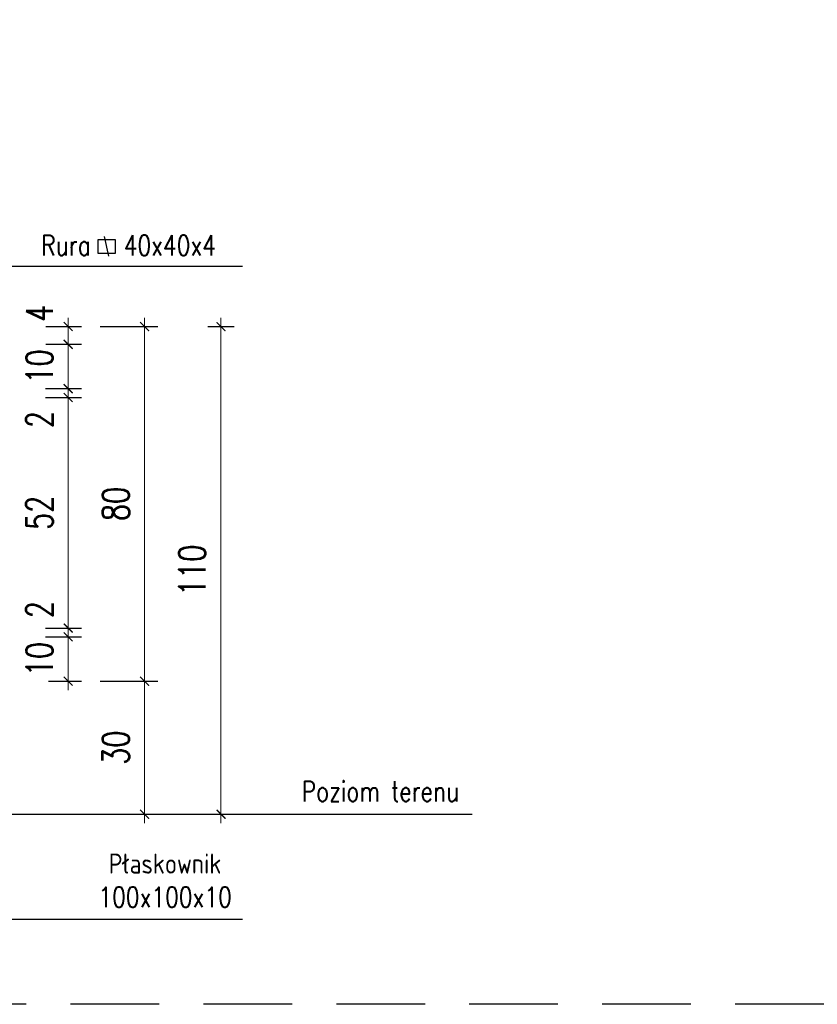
# Model space of a CAD drawing. Header units: millimetres. Extents: x 31969 to 285678, y -69766 to -1123.
# Tile 34 of 176: x 139704 to 139884, y -18730 to -18508. Entities that reach past the tile are written whole.
import ezdxf

# ---------------------------------------------------------------- set-up
doc = ezdxf.new("R2010")
doc.units = ezdxf.units.MM
doc.linetypes.add('ACAD_ISO03W100', pattern=[30, 12, -18])
doc.linetypes.add('HIDDEN', pattern=[0.375, 0.25, -0.125])
for name, color, linetype in [('a-opis 2', 1, 'Continuous'), ('a-przerywana', 250, 'HIDDEN'), ('a-widokowa', 3, 'Continuous'), ('a-wymiary', 11, 'Continuous')]:
    doc.layers.add(name, color=color, linetype=linetype)
doc.styles.add('WYMIAR', font='romans.shx', dxfattribs={"width": 0.8})
doc.styles.add('WYMIARY', font='simplex.shx', dxfattribs={"width": 0.75})
doc.dimstyles.new('MAREK50', dxfattribs={"dimtxt": 12.5, "dimasz": 5, "dimexe": 3, "dimexo": 2, "dimgap": 3.5, "dimtad": 1, "dimdec": 1, "dimdsep": 46, "dimtxsty": 'WYMIARY', "dimblk1": 'ARCHTICK', "dimblk2": 'ARCHTICK', "dimsah": 1, "dimcen": 2.5, "dimdle": 5, "dimadec": 0, "dimazin": 0, "dimtfac": 1, "dimtdec": 1, "dimtmove": 1, "dimatfit": 3, "dimldrblk": 'ARCHTICK', "dimfxl": 1, "dimtolj": 1, "dimtzin": 0, "dimarcsym": 0})

# ---------------------------------------------------------------- blocks, each defined once
blk = doc.blocks.new('_ARCHTICK')
at = {"color": 0, "linetype": 'ByBlock', "const_width": 0.15}
blk.add_lwpolyline([(-0.5, -0.5), (0.5, 0.5)], dxfattribs=at)
blk = doc.blocks.new('*D404')
at = {"layer": 'a-wymiary', "color": 0, "lineweight": 0, "ltscale": 100}
blk.add_line((139714.87, -18659.15), (139714.87, -18645.15), dxfattribs=at)
at = {"layer": 'a-wymiary', "color": 0, "lineweight": -2, "ltscale": 100}
blk.add_line((139709.72, -18647.15), (139717.87, -18647.15), dxfattribs=at)
at = {"layer": 'a-wymiary', "color": 0, "linetype": 'ACAD_ISO03W100', "lineweight": -2, "ltscale": 100}
blk.add_line((139710.4, -18657.15), (139717.87, -18657.15), dxfattribs=at)
at = {"layer": 'DEFPOINTS', "color": 0, "ltscale": 100}
for p in [(139707.72, -18647.15), (139714.87, -18647.15), (139708.4, -18657.15)]:
    blk.add_point(p, dxfattribs=at)
at = {"layer": 'a-wymiary', "color": 0, "lineweight": 0, "ltscale": 100, "xscale": 2, "yscale": 2, "zscale": 2}
for p, rotation in [((139714.87, -18647.15), 90), ((139714.87, -18657.15), 270)]:
    blk.add_blockref('_ARCHTICK', p, dxfattribs=dict(at, rotation=rotation))
at = {"layer": 'a-wymiary', "color": 0, "ltscale": 100, "insert": (139708.37, -18652.15), "char_height": 6, "attachment_point": 5, "rotation": 90, "style": 'WYMIARY'}
blk.add_mtext('\\A1;10', dxfattribs=at)
blk = doc.blocks.new('*D405')
at = {"layer": 'a-wymiary', "color": 0, "lineweight": 0, "ltscale": 100}
for p, q in [((139714.87, -18645.15), (139714.87, -18643.15)), ((139714.87, -18647.15), (139714.87, -18645.15)), ((139714.87, -18647.15), (139714.87, -18649.15))]:
    blk.add_line(p, q, dxfattribs=at)
at = {"layer": 'a-wymiary', "color": 0, "lineweight": -2, "ltscale": 100}
blk.add_line((139709.72, -18645.15), (139717.87, -18645.15), dxfattribs=at)
at = {"layer": 'a-wymiary', "color": 0, "linetype": 'ACAD_ISO03W100', "lineweight": -2, "ltscale": 100}
blk.add_line((139709.72, -18647.15), (139717.87, -18647.15), dxfattribs=at)
at = {"layer": 'DEFPOINTS', "color": 0, "ltscale": 100}
for p in [(139707.72, -18645.15), (139714.87, -18645.15), (139707.72, -18647.15)]:
    blk.add_point(p, dxfattribs=at)
at = {"layer": 'a-wymiary', "color": 0, "lineweight": 0, "ltscale": 100, "xscale": 2, "yscale": 2, "zscale": 2}
for p, rotation in [((139714.87, -18645.15), 270), ((139714.87, -18647.15), 90)]:
    blk.add_blockref('_ARCHTICK', p, dxfattribs=dict(at, rotation=rotation))
at = {"layer": 'a-wymiary', "color": 0, "ltscale": 100, "insert": (139708.37, -18640.98), "char_height": 6, "attachment_point": 5, "rotation": 90, "style": 'WYMIARY'}
blk.add_mtext('\\A1;2', dxfattribs=at)
blk = doc.blocks.new('*D406')
at = {"layer": 'a-wymiary', "color": 0, "lineweight": 0, "ltscale": 100}
blk.add_line((139714.87, -18647.15), (139714.87, -18591.15), dxfattribs=at)
at = {"layer": 'a-wymiary', "color": 0, "lineweight": -2, "ltscale": 100}
blk.add_line((139709.72, -18593.15), (139717.87, -18593.15), dxfattribs=at)
at = {"layer": 'a-wymiary', "color": 0, "linetype": 'ACAD_ISO03W100', "lineweight": -2, "ltscale": 100}
blk.add_line((139709.72, -18645.15), (139717.87, -18645.15), dxfattribs=at)
at = {"layer": 'DEFPOINTS', "color": 0, "ltscale": 100}
for p in [(139707.72, -18593.15), (139714.87, -18593.15), (139707.72, -18645.15)]:
    blk.add_point(p, dxfattribs=at)
at = {"layer": 'a-wymiary', "color": 0, "lineweight": 0, "ltscale": 100, "xscale": 2, "yscale": 2, "zscale": 2}
for p, rotation in [((139714.87, -18593.15), 90), ((139714.87, -18645.15), 270)]:
    blk.add_blockref('_ARCHTICK', p, dxfattribs=dict(at, rotation=rotation))
at = {"layer": 'a-wymiary', "color": 0, "ltscale": 100, "insert": (139708.37, -18619.15), "char_height": 6, "attachment_point": 5, "rotation": 90, "style": 'WYMIARY'}
blk.add_mtext('\\A1;52', dxfattribs=at)
blk = doc.blocks.new('*D407')
at = {"layer": 'a-wymiary', "color": 0, "lineweight": 0, "ltscale": 100}
for p, q in [((139714.87, -18591.15), (139714.87, -18589.15)), ((139714.87, -18593.15), (139714.87, -18591.15)), ((139714.87, -18593.15), (139714.87, -18595.15))]:
    blk.add_line(p, q, dxfattribs=at)
at = {"layer": 'a-wymiary', "color": 0, "lineweight": -2, "ltscale": 100}
blk.add_line((139709.72, -18591.15), (139717.87, -18591.15), dxfattribs=at)
at = {"layer": 'a-wymiary', "color": 0, "linetype": 'ACAD_ISO03W100', "lineweight": -2, "ltscale": 100}
blk.add_line((139709.72, -18593.15), (139717.87, -18593.15), dxfattribs=at)
at = {"layer": 'DEFPOINTS', "color": 0, "ltscale": 100}
for p in [(139707.72, -18591.15), (139714.87, -18591.15), (139707.72, -18593.15)]:
    blk.add_point(p, dxfattribs=at)
at = {"layer": 'a-wymiary', "color": 0, "lineweight": 0, "ltscale": 100, "xscale": 2, "yscale": 2, "zscale": 2}
for p, rotation in [((139714.87, -18591.15), 270), ((139714.87, -18593.15), 90)]:
    blk.add_blockref('_ARCHTICK', p, dxfattribs=dict(at, rotation=rotation))
at = {"layer": 'a-wymiary', "color": 0, "ltscale": 100, "insert": (139708.37, -18598.11), "char_height": 6, "attachment_point": 5, "rotation": 90, "style": 'WYMIARY'}
blk.add_mtext('\\A1;2', dxfattribs=at)
blk = doc.blocks.new('*D408')
at = {"layer": 'a-wymiary', "color": 0, "lineweight": -2, "ltscale": 100}
blk.add_line((139709.8, -18581.15), (139717.87, -18581.15), dxfattribs=at)
at = {"layer": 'a-wymiary', "color": 0, "lineweight": 0, "ltscale": 100}
blk.add_line((139714.87, -18593.15), (139714.87, -18579.15), dxfattribs=at)
at = {"layer": 'a-wymiary', "color": 0, "linetype": 'ACAD_ISO03W100', "lineweight": -2, "ltscale": 100}
blk.add_line((139709.72, -18591.15), (139717.87, -18591.15), dxfattribs=at)
at = {"layer": 'DEFPOINTS', "color": 0, "ltscale": 100}
for p in [(139707.8, -18581.15), (139714.87, -18581.15), (139707.72, -18591.15)]:
    blk.add_point(p, dxfattribs=at)
at = {"layer": 'a-wymiary', "color": 0, "lineweight": 0, "ltscale": 100, "xscale": 2, "yscale": 2, "zscale": 2}
for p, rotation in [((139714.87, -18581.15), 90), ((139714.87, -18591.15), 270)]:
    blk.add_blockref('_ARCHTICK', p, dxfattribs=dict(at, rotation=rotation))
at = {"layer": 'a-wymiary', "color": 0, "ltscale": 100, "insert": (139708.37, -18586.15), "char_height": 6, "attachment_point": 5, "rotation": 90, "style": 'WYMIARY'}
blk.add_mtext('\\A1;10', dxfattribs=at)
blk = doc.blocks.new('*D409')
at = {"layer": 'a-wymiary', "color": 0, "lineweight": 0, "ltscale": 100}
for p, q in [((139714.87, -18577.15), (139714.87, -18575.15)), ((139714.87, -18581.15), (139714.87, -18577.15)), ((139714.87, -18581.15), (139714.87, -18583.15))]:
    blk.add_line(p, q, dxfattribs=at)
at = {"layer": 'a-wymiary', "color": 0, "lineweight": -2, "ltscale": 100}
blk.add_line((139709.8, -18577.15), (139717.87, -18577.15), dxfattribs=at)
at = {"layer": 'a-wymiary', "color": 0, "linetype": 'ACAD_ISO03W100', "lineweight": -2, "ltscale": 100}
blk.add_line((139709.8, -18581.15), (139717.87, -18581.15), dxfattribs=at)
at = {"layer": 'DEFPOINTS', "color": 0, "ltscale": 100}
for p in [(139707.8, -18577.15), (139714.87, -18577.15), (139707.8, -18581.15)]:
    blk.add_point(p, dxfattribs=at)
at = {"layer": 'a-wymiary', "color": 0, "lineweight": 0, "ltscale": 100, "xscale": 2, "yscale": 2, "zscale": 2}
for p, rotation in [((139714.87, -18577.15), 270), ((139714.87, -18581.15), 90)]:
    blk.add_blockref('_ARCHTICK', p, dxfattribs=dict(at, rotation=rotation))
at = {"layer": 'a-wymiary', "color": 0, "ltscale": 100, "insert": (139708.37, -18574.15), "char_height": 6, "attachment_point": 5, "rotation": 90, "style": 'WYMIARY'}
blk.add_mtext('\\A1;4', dxfattribs=at)
blk = doc.blocks.new('*D410')
at = {"layer": 'a-wymiary', "color": 0, "lineweight": 0, "ltscale": 100}
blk.add_line((139732.11, -18575.15), (139732.11, -18659.15), dxfattribs=at)
at = {"layer": 'a-wymiary', "color": 0, "linetype": 'ACAD_ISO03W100', "lineweight": -2, "ltscale": 100}
blk.add_line((139722.11, -18577.15), (139735.11, -18577.15), dxfattribs=at)
at = {"layer": 'a-wymiary', "color": 0, "lineweight": -2, "ltscale": 100}
blk.add_line((139722.11, -18657.15), (139735.11, -18657.15), dxfattribs=at)
at = {"layer": 'DEFPOINTS', "color": 0, "ltscale": 100}
for p in [(139687.8, -18577.15), (139692.3, -18657.15), (139732.11, -18657.15)]:
    blk.add_point(p, dxfattribs=at)
at = {"layer": 'a-wymiary', "color": 0, "lineweight": 0, "ltscale": 100, "xscale": 2, "yscale": 2, "zscale": 2}
for p, rotation in [((139732.11, -18577.15), 90), ((139732.11, -18657.15), 270)]:
    blk.add_blockref('_ARCHTICK', p, dxfattribs=dict(at, rotation=rotation))
at = {"layer": 'a-wymiary', "color": 0, "ltscale": 100, "insert": (139725.61, -18617.15), "char_height": 6, "attachment_point": 5, "rotation": 90, "style": 'WYMIARY'}
blk.add_mtext('\\A1;80', dxfattribs=at)
blk = doc.blocks.new('*D411')
at = {"layer": 'a-wymiary', "color": 0, "lineweight": 0, "ltscale": 100}
blk.add_line((139732.11, -18655.15), (139732.11, -18689.15), dxfattribs=at)
at = {"layer": 'a-wymiary', "color": 0, "linetype": 'ACAD_ISO03W100', "lineweight": -2, "ltscale": 100}
blk.add_line((139725.37, -18657.15), (139735.11, -18657.15), dxfattribs=at)
at = {"layer": 'a-wymiary', "color": 0, "lineweight": -2, "ltscale": 100}
blk.add_line((139725.37, -18687.15), (139735.11, -18687.15), dxfattribs=at)
at = {"layer": 'DEFPOINTS', "color": 0, "ltscale": 100}
for p in [(139723.37, -18657.15), (139723.37, -18687.15), (139732.11, -18687.15)]:
    blk.add_point(p, dxfattribs=at)
at = {"layer": 'a-wymiary', "color": 0, "lineweight": 0, "ltscale": 100, "xscale": 2, "yscale": 2, "zscale": 2}
for p, rotation in [((139732.11, -18657.15), 90), ((139732.11, -18687.15), 270)]:
    blk.add_blockref('_ARCHTICK', p, dxfattribs=dict(at, rotation=rotation))
at = {"layer": 'a-wymiary', "color": 0, "ltscale": 100, "insert": (139725.61, -18672.15), "char_height": 6, "attachment_point": 5, "rotation": 90, "style": 'WYMIARY'}
blk.add_mtext('\\A1;30', dxfattribs=at)
blk = doc.blocks.new('*D412')
at = {"layer": 'a-wymiary', "color": 0, "lineweight": 0, "ltscale": 100}
blk.add_line((139749.35, -18575.15), (139749.35, -18689.15), dxfattribs=at)
at = {"layer": 'a-wymiary', "color": 0, "linetype": 'ACAD_ISO03W100', "lineweight": -2, "ltscale": 100}
blk.add_line((139746.35, -18577.15), (139752.35, -18577.15), dxfattribs=at)
at = {"layer": 'a-wymiary', "color": 0, "lineweight": -2, "ltscale": 100}
blk.add_line((139746.35, -18687.15), (139752.35, -18687.15), dxfattribs=at)
at = {"layer": 'DEFPOINTS', "color": 0, "ltscale": 100}
for p in [(139744.35, -18577.15), (139744.35, -18687.15), (139749.35, -18687.15)]:
    blk.add_point(p, dxfattribs=at)
at = {"layer": 'a-wymiary', "color": 0, "lineweight": 0, "ltscale": 100, "xscale": 2, "yscale": 2, "zscale": 2}
for p, rotation in [((139749.35, -18577.15), 90), ((139749.35, -18687.15), 270)]:
    blk.add_blockref('_ARCHTICK', p, dxfattribs=dict(at, rotation=rotation))
at = {"layer": 'a-wymiary', "color": 0, "ltscale": 100, "insert": (139742.85, -18632.15), "char_height": 6, "attachment_point": 5, "rotation": 90, "style": 'WYMIARY'}
blk.add_mtext('\\A1;110', dxfattribs=at)

msp = doc.modelspace()

# ---------------------------------------------------------------- linework, layer by layer
at = {"layer": 'a-opis 2', "ltscale": 0.1}
for p, q in [((139552.47, -18563.49), (139754.2, -18563.49)), ((139558.4, -18710.82), (139754.2, -18710.82))]:
    msp.add_line(p, q, dxfattribs=at)
for points in [[(139721.53, -18557.61), (139721.53, -18560.61), (139725.53, -18560.61), (139725.53, -18557.61), (139721.53, -18557.61)], [(139724.03, -18561.26), (139723.03, -18556.83)]]:
    msp.add_lwpolyline(points, dxfattribs=at)
at = {"layer": 'a-przerywana', "color": 3, "ltscale": 80}
msp.add_lwpolyline([(139363.42, -18276.75), (140155.4, -18276.75), (140155.4, -18730.03), (139363.42, -18730.03)], close=True, dxfattribs=at)
at = {"layer": 'a-widokowa'}
msp.add_line((139699.4, -18687.15), (139806.06, -18687.15), dxfattribs=at)

# ---------------------------------------------------------------- texts
at = {"layer": 'a-opis 2', "ltscale": 0.1, "char_height": 4.5269, "attachment_point": 1, "style": 'WYMIAR'}
for s, insert, width in [('\\pxqc;Rura   40x40x4', (139680.02, -18556.55), 96.9255), ('\\pxqc;Płaskownik 100x100x10', (139709.93, -18696.02), 53.599)]:
    msp.add_mtext(s, dxfattribs=dict(at, insert=insert, width=width))
at = {"layer": 'a-widokowa', "insert": (139758.52, -18679.72), "char_height": 4.5269, "width": 53.599, "attachment_point": 1, "style": 'WYMIAR'}
msp.add_mtext('\\pxqc;Poziom terenu', dxfattribs=at)

# ---------------------------------------------------------------- dimensions: what is measured, and where the dimension line sits
at = {"layer": 'a-wymiary', "ltscale": 100}
for base, p1, p2, picture, middle in [((139714.87, -18577.15), (139707.8, -18581.15), (139707.8, -18577.15), '*D409', (139714.87, -18574.15)), ((139714.87, -18581.15), (139707.72, -18591.15), (139707.8, -18581.15), '*D408', (139714.87, -18586.15)), ((139714.87, -18591.15), (139707.72, -18593.15), (139707.72, -18591.15), '*D407', (139714.87, -18598.11)), ((139714.87, -18645.15), (139707.72, -18647.15), (139707.72, -18645.15), '*D405', (139714.87, -18640.98)), ((139714.87, -18647.15), (139708.4, -18657.15), (139707.72, -18647.15), '*D404', (139714.87, -18652.15))]:
    dim = msp.add_linear_dim(base=base, p1=p1, p2=p2, angle=90, dimstyle='MAREK50', override={"dimtxt": 6, "dimasz": 2, "dimdle": 2, "dimfxl": 10, "dimfxlon": 1, "dimlwd": 0}, dxfattribs=at)
    dim.commit()
    dim.dimension.update_dxf_attribs({"geometry": picture, "text_midpoint": middle, "dimtype": 160})
for base, p1, p2, picture, middle in [((139732.11, -18657.15), (139687.8, -18577.15), (139692.3, -18657.15), '*D410', (139725.61, -18617.15)), ((139749.35, -18687.15), (139744.35, -18577.15), (139744.35, -18687.15), '*D412', (139742.85, -18632.15)), ((139714.87, -18593.15), (139707.72, -18645.15), (139707.72, -18593.15), '*D406', (139708.37, -18619.15)), ((139732.11, -18687.15), (139723.37, -18657.15), (139723.37, -18687.15), '*D411', (139725.61, -18672.15))]:
    dim = msp.add_linear_dim(base=base, p1=p1, p2=p2, angle=90, dimstyle='MAREK50', override={"dimtxt": 6, "dimasz": 2, "dimdle": 2, "dimfxl": 10, "dimfxlon": 1, "dimlwd": 0}, dxfattribs=at)
    dim.commit()
    dim.dimension.update_dxf_attribs({"geometry": picture, "text_midpoint": middle})

doc.saveas('drawing.dxf')
